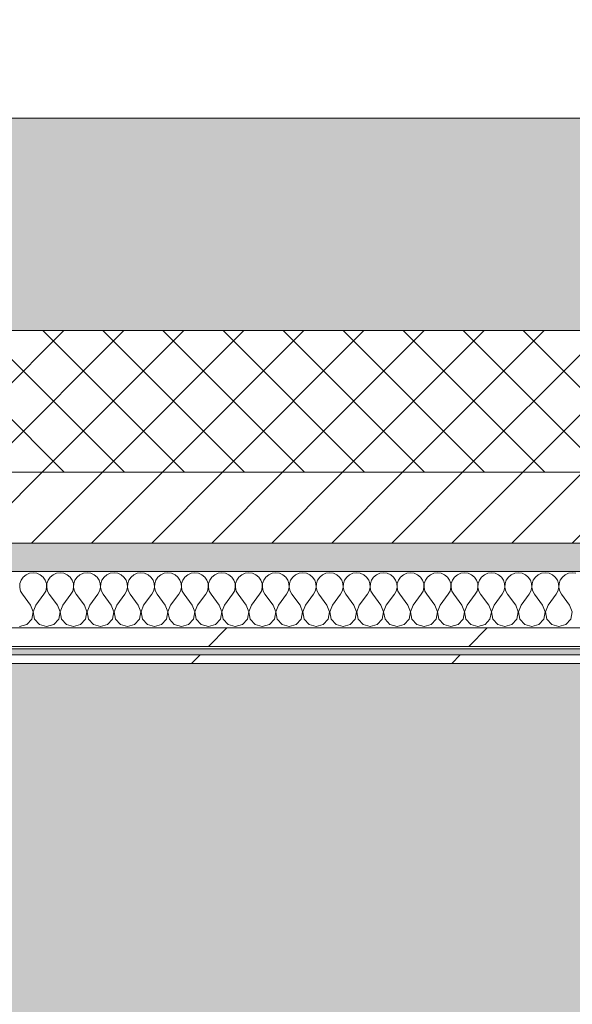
# Model space of a CAD drawing. Header units: millimetres. Extents: x -30280 to 19093, y -19284 to 4746.
# Tile 140 of 256: x -9400 to -9010, y -12645 to -11949. Entities that reach past the tile are written whole.
import ezdxf

# ---------------------------------------------------------------- set-up
doc = ezdxf.new("R2010")
doc.units = ezdxf.units.MM
doc.header["$MEASUREMENT"] = 0
doc.linetypes.add('Wipeout_Contour', pattern=[1000, 0, -1000])
for name, color, linetype in [('12_FAÇ_Façana', 7, 'Continuous'), ('Nuevo_07_CR_Cel Ras pladur', 7, 'Continuous'), ('Nuevo_08_E_Envans secs', 7, 'Continuous')]:
    doc.layers.add(name, color=color, linetype=linetype)
for name, color, linetype, lineweight, true_color in [('12_FAÇ_Façana_Pluma_Nº__102', 7, 'Continuous', 5, 0xcccccc), ('12_FAÇ_Façana_Pluma_Nº__174', 7, 'Continuous', 13, 0xe4ad2c), ('12_FAÇ_Façana_Pluma_Nº__176', 7, 'Continuous', 15, 0x93a0c6), ('Nuevo_07_CR_Cel Ras pladur_Pluma_Nº__102', 7, 'Continuous', 5, 0xcccccc), ('Nuevo_08_E_Envans secs_Pluma_Nº__102', 7, 'Continuous', 5, 0xcccccc), ('Nuevo_08_E_Envans secs_Pluma_Nº__171', 171, 'Continuous', 13, 0xaaaaff), ('Nuevo_08_E_Envans secs_Pluma_Nº__177', 7, 'Continuous', 15, 0xf7e046)]:
    doc.layers.add(name, color=color, linetype=linetype, lineweight=lineweight, true_color=true_color)
for name, color, linetype, lineweight in [('12_FAÇ_Façana_Pluma_Nº__2', 8, 'Continuous', 5), ('12_FAÇ_Façana_Pluma_Nº__7', 7, 'Continuous', 5), ('Nuevo_08_E_Envans secs_Pluma_Nº__1', 7, 'Continuous', 5)]:
    doc.layers.add(name, color=color, linetype=linetype, lineweight=lineweight)
pattern_1 = [(45, (0, 0), (-183.8478, 183.8478), [195, -65]), (45, (7e-14, 183.85), (-183.8478, 183.8478), [195, -65])]

# ---------------------------------------------------------------- blocks, each defined once
blk = doc.blocks.new('Forjado_1_1', base_point=(-28050.85, 1700.85))
at = {"layer": 'Nuevo_07_CR_Cel Ras pladur_Pluma_Nº__102', "linetype": 'Continuous', "lineweight": 0, "true_color": 0x333333}
h = blk.add_hatch(color=250, dxfattribs=at)
h.paths.add_polyline_path([(-28050.85, 1700.85), (-1702.11, 1700.85), (-1556.11, 1700.85), (-1556.11, -1703.98), (-1619.11, -1703.98), (-1619.11, -6940.7), (-1544.11, -6940.7), (-1544.11, -7505.7), (-1616.26, -7505.7), (-1616.05, -11923.98), (-1552.9, -11923.98), (-1552.9, -12503.98), (-2036.11, -12503.98), (-2036.11, -12340.7), (-6985.39, -12340.7), (-6985.39, -12549.28), (-7491.4, -12549.28), (-7491.4, -12393.7), (-10655.85, -12393.7), (-10657.1, -13685.07), (-1603.63, -13694.56), (-1609.23, -16937.98), (375.89, -16937.98), (375.89, -16738.98), (1128.89, -16738.98), (1128.89, -17066.98), (2622.91, -17066.98), (5778.89, -17066.98), (5778.89, -16738.98), (6378.89, -16738.98), (6378.89, -12488.98), (5778.89, -12488.98), (5763.89, -12069.98), (3832.9, -12069.98), (2768.91, -12069.98), (2768.91, -12619.14), (2622.91, -12619.14), (2622.91, -12069.98), (843.89, -12069.98), (843.89, -12503.98), (363.89, -12503.98), (363.89, -11923.98), (6641.89, -11923.98), (6627.87, -9203.97), (6003.89, -9207.42), (6010.89, -7490.7), (5790.89, -7490.7), (5790.89, -6940.7), (6010.89, -6940.7), (6010.89, -1710.7), (5770.89, -1710.7), (5770.89, 3861.73), (-28038.85, 3861.73)])
h.paths.add_polyline_path([(7.39, -9099.15), (-1192.61, -9099.15), (-1192.61, 1700.85), (7.39, 1700.85)], flags=0)
h.paths.add_polyline_path([(-1181.11, -11348.2), (-1181.11, -9848.2), (5718.89, -9848.2), (5718.89, -11348.2)], flags=0)
h.paths.add_polyline_path([(38, -16371.48), (-1162, -16371.48), (-1162, -12771.48), (38, -12771.48)], flags=0)
h.paths.add_polyline_path([(2309.36, -16371.48), (1109.36, -16371.48), (1109.36, -12771.48), (2309.36, -12771.48)], flags=0)
h.paths.add_polyline_path([(2226.83, -8799.15), (2226.83, 1400.85), (3726.83, 1400.85), (3726.83, -8799.15)], flags=0)
h.paths.add_polyline_path([(3832.9, -12471.48), (5032.9, -12471.48), (5032.9, -16671.48), (3832.9, -16671.48)], flags=0)
at = {"layer": 'Nuevo_07_CR_Cel Ras pladur_Pluma_Nº__102', "color": 254, "linetype": 'Continuous', "lineweight": 5, "true_color": 0xcccccc, "flags": 128}
blk.add_lwpolyline([(1128.89, -16738.98), (375.89, -16738.98), (375.89, -16937.98), (-1609.23, -16937.98), (-1603.63, -13694.56), (-10657.1, -13685.07), (-10655.85, -12393.7), (-7491.4, -12393.7), (-7491.4, -12549.28), (-6985.39, -12549.28), (-6985.39, -12340.7), (-2036.11, -12340.7), (-2036.11, -12503.98), (-1552.9, -12503.98), (-1552.9, -11923.98), (-1616.05, -11923.98), (-1616.26, -7505.7)], dxfattribs=at)
blk = doc.blocks.new('Muro_22_1', base_point=(-7036.11, -12338.98))
at = {"layer": '12_FAÇ_Façana_Pluma_Nº__102', "linetype": 'Continuous', "lineweight": 0, "true_color": 0xe5e5e5}
blk.add_hatch(color=254, dxfattribs=at).paths.add_polyline_path([(-10997.42, -12018.98), (-10997.42, -12168.98), (-7450.39, -12168.98), (-7450.39, -12094.56), (-7050.39, -12094.56), (-7050.39, -12168.98), (-7036.11, -12168.98), (-7036.11, -12018.98)])
at = {"layer": '12_FAÇ_Façana_Pluma_Nº__174', "linetype": 'Continuous', "lineweight": 13, "true_color": 0xe4ad2c}
h = blk.add_hatch(dxfattribs=at)
h.set_pattern_fill('SATE_Aislamiento_0001', color=42, style=0, pattern_type=2)
h.set_pattern_definition([(45, (0, 0), (-21.213203, 21.213203), []), (135, (0, 0), (21.213203, 21.213203), [])])
h.paths.add_polyline_path([(-10997.42, -12268.98), (-7450.39, -12268.98), (-7450.39, -12168.98), (-10997.42, -12168.98)])
at = {"layer": '12_FAÇ_Façana_Pluma_Nº__176', "linetype": 'Continuous', "lineweight": 0, "true_color": 0x495063}
blk.add_hatch(color=251, dxfattribs=at).paths.add_polyline_path([(-7490.39, -12318.98), (-10997.42, -12318.98), (-10997.42, -12338.98), (-7490.39, -12338.98)])
at = {"layer": '12_FAÇ_Façana_Pluma_Nº__2', "linetype": 'Continuous', "lineweight": 5}
h = blk.add_hatch(dxfattribs=at)
h.set_pattern_fill('Ceramic_0001', color=8, style=0, pattern_type=2)
h.set_pattern_definition([(45, (0, 0), (-21.213203, 21.213203), [])])
h.paths.add_polyline_path([(-7490.39, -12268.98), (-10997.42, -12268.98), (-10997.42, -12318.98), (-7490.39, -12318.98)])
at = {"layer": '12_FAÇ_Façana_Pluma_Nº__7', "color": 7, "linetype": 'Continuous', "lineweight": 5}
for p, q in [((-10997.42, -12168.98), (-7450.39, -12168.98)), ((-10997.42, -12268.98), (-7490.39, -12268.98)), ((-10997.42, -12318.98), (-7490.39, -12318.98))]:
    blk.add_line(p, q, dxfattribs=at)
at = {"layer": '12_FAÇ_Façana_Pluma_Nº__7', "color": 7, "linetype": 'Continuous', "lineweight": 5, "flags": 128}
for points in [[(-7036.11, -12018.98), (-10997.42, -12018.98)], [(-10997.42, -12338.98), (-7490.39, -12338.98)]]:
    blk.add_lwpolyline(points, dxfattribs=at)
blk = doc.blocks.new('*X710')
at = {"layer": 'Nuevo_08_E_Envans secs_Pluma_Nº__102', "color": 254, "linetype": 'Continuous', "lineweight": 5, "true_color": 0xcccccc}
for p, q in [((-9397.51, -12343.03), (-9398.99, -12345.19)), ((-9395.48, -12341.35), (-9397.51, -12343.03)), ((-9393.08, -12340.29), (-9395.48, -12341.35)), ((-9390.48, -12339.93), (-9393.08, -12340.29)), ((-9387.87, -12340.29), (-9390.48, -12339.93)), ((-9385.47, -12341.35), (-9387.87, -12340.29)), ((-9383.45, -12343.03), (-9385.47, -12341.35)), ((-9381.96, -12345.19), (-9383.45, -12343.03)), ((-9378.46, -12343.03), (-9379.95, -12345.19)), ((-9376.44, -12341.35), (-9378.46, -12343.03)), ((-9374.03, -12340.29), (-9376.44, -12341.35)), ((-9371.43, -12339.93), (-9374.03, -12340.29)), ((-9368.83, -12340.29), (-9371.43, -12339.93)), ((-9366.42, -12341.35), (-9368.83, -12340.29)), ((-9364.4, -12343.03), (-9366.42, -12341.35)), ((-9362.91, -12345.19), (-9364.4, -12343.03)), ((-9359.41, -12343.03), (-9360.9, -12345.19)), ((-9357.39, -12341.35), (-9359.41, -12343.03)), ((-9354.98, -12340.29), (-9357.39, -12341.35)), ((-9352.38, -12339.93), (-9354.98, -12340.29)), ((-9349.78, -12340.29), (-9352.38, -12339.93)), ((-9347.37, -12341.35), (-9349.78, -12340.29)), ((-9345.35, -12343.03), (-9347.37, -12341.35)), ((-9343.86, -12345.19), (-9345.35, -12343.03)), ((-9340.36, -12343.03), (-9341.85, -12345.19)), ((-9338.34, -12341.35), (-9340.36, -12343.03)), ((-9335.94, -12340.29), (-9338.34, -12341.35)), ((-9333.33, -12339.93), (-9335.94, -12340.29)), ((-9330.73, -12340.29), (-9333.33, -12339.93)), ((-9328.33, -12341.35), (-9330.73, -12340.29)), ((-9326.3, -12343.03), (-9328.33, -12341.35)), ((-9324.81, -12345.19), (-9326.3, -12343.03)), ((-9321.32, -12343.03), (-9322.8, -12345.19)), ((-9319.29, -12341.35), (-9321.32, -12343.03)), ((-9316.89, -12340.29), (-9319.29, -12341.35)), ((-9314.29, -12339.93), (-9316.89, -12340.29)), ((-9311.68, -12340.29), (-9314.29, -12339.93)), ((-9309.28, -12341.35), (-9311.68, -12340.29)), ((-9307.26, -12343.03), (-9309.28, -12341.35)), ((-9305.77, -12345.19), (-9307.26, -12343.03)), ((-9302.27, -12343.03), (-9303.76, -12345.19)), ((-9300.25, -12341.35), (-9302.27, -12343.03)), ((-9297.84, -12340.29), (-9300.25, -12341.35)), ((-9295.24, -12339.93), (-9297.84, -12340.29)), ((-9292.64, -12340.29), (-9295.24, -12339.93)), ((-9290.23, -12341.35), (-9292.64, -12340.29)), ((-9288.21, -12343.03), (-9290.23, -12341.35)), ((-9286.72, -12345.19), (-9288.21, -12343.03)), ((-9283.22, -12343.03), (-9284.71, -12345.19)), ((-9281.2, -12341.35), (-9283.22, -12343.03)), ((-9278.79, -12340.29), (-9281.2, -12341.35)), ((-9276.19, -12339.93), (-9278.79, -12340.29)), ((-9273.59, -12340.29), (-9276.19, -12339.93)), ((-9271.18, -12341.35), (-9273.59, -12340.29)), ((-9269.16, -12343.03), (-9271.18, -12341.35)), ((-9267.67, -12345.19), (-9269.16, -12343.03)), ((-9264.17, -12343.03), (-9265.66, -12345.19)), ((-9262.15, -12341.35), (-9264.17, -12343.03)), ((-9259.75, -12340.29), (-9262.15, -12341.35)), ((-9257.14, -12339.93), (-9259.75, -12340.29)), ((-9254.54, -12340.29), (-9257.14, -12339.93)), ((-9252.14, -12341.35), (-9254.54, -12340.29)), ((-9250.11, -12343.03), (-9252.14, -12341.35)), ((-9248.62, -12345.19), (-9250.11, -12343.03)), ((-9245.13, -12343.03), (-9246.61, -12345.19)), ((-9243.1, -12341.35), (-9245.13, -12343.03)), ((-9240.7, -12340.29), (-9243.1, -12341.35)), ((-9238.1, -12339.93), (-9240.7, -12340.29)), ((-9235.49, -12340.29), (-9238.1, -12339.93)), ((-9233.09, -12341.35), (-9235.49, -12340.29)), ((-9231.06, -12343.03), (-9233.09, -12341.35)), ((-9229.58, -12345.19), (-9231.06, -12343.03)), ((-9226.08, -12343.03), (-9227.57, -12345.19)), ((-9224.05, -12341.35), (-9226.08, -12343.03)), ((-9221.65, -12340.29), (-9224.05, -12341.35)), ((-9219.05, -12339.93), (-9221.65, -12340.29)), ((-9216.45, -12340.29), (-9219.05, -12339.93)), ((-9214.04, -12341.35), (-9216.45, -12340.29)), ((-9212.02, -12343.03), (-9214.04, -12341.35)), ((-9210.53, -12345.19), (-9212.02, -12343.03)), ((-9207.03, -12343.03), (-9208.52, -12345.19)), ((-9205.01, -12341.35), (-9207.03, -12343.03)), ((-9202.6, -12340.29), (-9205.01, -12341.35)), ((-9200, -12339.93), (-9202.6, -12340.29)), ((-9197.4, -12340.29), (-9200, -12339.93)), ((-9194.99, -12341.35), (-9197.4, -12340.29)), ((-9192.97, -12343.03), (-9194.99, -12341.35)), ((-9191.48, -12345.19), (-9192.97, -12343.03)), ((-9187.98, -12343.03), (-9189.47, -12345.19)), ((-9185.96, -12341.35), (-9187.98, -12343.03)), ((-9183.55, -12340.29), (-9185.96, -12341.35)), ((-9180.95, -12339.93), (-9183.55, -12340.29)), ((-9178.35, -12340.29), (-9180.95, -12339.93)), ((-9175.95, -12341.35), (-9178.35, -12340.29)), ((-9173.92, -12343.03), (-9175.95, -12341.35)), ((-9172.43, -12345.19), (-9173.92, -12343.03)), ((-9168.94, -12343.03), (-9170.42, -12345.19)), ((-9166.91, -12341.35), (-9168.94, -12343.03)), ((-9164.51, -12340.29), (-9166.91, -12341.35)), ((-9161.9, -12339.93), (-9164.51, -12340.29)), ((-9159.3, -12340.29), (-9161.9, -12339.93)), ((-9156.9, -12341.35), (-9159.3, -12340.29)), ((-9154.87, -12343.03), (-9156.9, -12341.35)), ((-9153.39, -12345.19), (-9154.87, -12343.03)), ((-9149.89, -12343.03), (-9151.38, -12345.19)), ((-9147.86, -12341.35), (-9149.89, -12343.03)), ((-9145.46, -12340.29), (-9147.86, -12341.35)), ((-9142.86, -12339.93), (-9145.46, -12340.29)), ((-9140.25, -12340.29), (-9142.86, -12339.93)), ((-9137.85, -12341.35), (-9140.25, -12340.29)), ((-9135.83, -12343.03), (-9137.85, -12341.35)), ((-9134.34, -12345.19), (-9135.83, -12343.03)), ((-9130.84, -12343.03), (-9132.33, -12345.19)), ((-9128.82, -12341.35), (-9130.84, -12343.03)), ((-9126.41, -12340.29), (-9128.82, -12341.35)), ((-9123.81, -12339.93), (-9126.41, -12340.29)), ((-9121.21, -12340.29), (-9123.81, -12339.93)), ((-9118.8, -12341.35), (-9121.21, -12340.29)), ((-9116.78, -12343.03), (-9118.8, -12341.35)), ((-9115.29, -12345.19), (-9116.78, -12343.03)), ((-9111.79, -12343.03), (-9113.28, -12345.19)), ((-9109.77, -12341.35), (-9111.79, -12343.03)), ((-9107.36, -12340.29), (-9109.77, -12341.35)), ((-9104.76, -12339.93), (-9107.36, -12340.29)), ((-9102.16, -12340.29), (-9104.76, -12339.93)), ((-9099.75, -12341.35), (-9102.16, -12340.29)), ((-9097.73, -12343.03), (-9099.75, -12341.35)), ((-9096.24, -12345.19), (-9097.73, -12343.03)), ((-9092.74, -12343.03), (-9094.23, -12345.19)), ((-9090.72, -12341.35), (-9092.74, -12343.03)), ((-9088.32, -12340.29), (-9090.72, -12341.35)), ((-9085.71, -12339.93), (-9088.32, -12340.29)), ((-9083.11, -12340.29), (-9085.71, -12339.93)), ((-9080.71, -12341.35), (-9083.11, -12340.29)), ((-9078.68, -12343.03), (-9080.71, -12341.35)), ((-9077.2, -12345.19), (-9078.68, -12343.03)), ((-9073.7, -12343.03), (-9075.19, -12345.19)), ((-9071.67, -12341.35), (-9073.7, -12343.03)), ((-9069.27, -12340.29), (-9071.67, -12341.35)), ((-9066.67, -12339.93), (-9069.27, -12340.29)), ((-9064.06, -12340.29), (-9066.67, -12339.93)), ((-9061.66, -12341.35), (-9064.06, -12340.29)), ((-9059.64, -12343.03), (-9061.66, -12341.35)), ((-9058.15, -12345.19), (-9059.64, -12343.03)), ((-9054.65, -12343.03), (-9056.14, -12345.19)), ((-9052.63, -12341.35), (-9054.65, -12343.03)), ((-9050.22, -12340.29), (-9052.63, -12341.35)), ((-9047.62, -12339.93), (-9050.22, -12340.29)), ((-9045.02, -12340.29), (-9047.62, -12339.93)), ((-9042.61, -12341.35), (-9045.02, -12340.29)), ((-9040.59, -12343.03), (-9042.61, -12341.35)), ((-9039.1, -12345.19), (-9040.59, -12343.03)), ((-9035.6, -12343.03), (-9037.09, -12345.19)), ((-9033.58, -12341.35), (-9035.6, -12343.03)), ((-9031.17, -12340.29), (-9033.58, -12341.35)), ((-9028.57, -12339.93), (-9031.17, -12340.29)), ((-9025.97, -12340.29), (-9028.57, -12339.93)), ((-9023.56, -12341.35), (-9025.97, -12340.29)), ((-9021.54, -12343.03), (-9023.56, -12341.35)), ((-9020.05, -12345.19), (-9021.54, -12343.03)), ((-9016.55, -12343.03), (-9018.04, -12345.19)), ((-9014.53, -12341.35), (-9016.55, -12343.03)), ((-9012.13, -12340.29), (-9014.53, -12341.35)), ((-9009.52, -12339.93), (-9012.13, -12340.29)), ((-9006.92, -12340.29), (-9009.52, -12339.93)), ((-9399.83, -12347.68), (-9399.96, -12350.31)), ((-9399.96, -12350.31), (-9399.37, -12352.87)), ((-9398.99, -12345.19), (-9399.83, -12347.68)), ((-9381.12, -12347.68), (-9381.96, -12345.19)), ((-9381.59, -12352.87), (-9380.99, -12350.31)), ((-9380.99, -12350.31), (-9381.12, -12347.68)), ((-9380.79, -12347.68), (-9380.91, -12350.31)), ((-9380.91, -12350.31), (-9380.32, -12352.87)), ((-9379.95, -12345.19), (-9380.79, -12347.68)), ((-9362.07, -12347.68), (-9362.91, -12345.19)), ((-9362.54, -12352.87), (-9361.94, -12350.31)), ((-9361.94, -12350.31), (-9362.07, -12347.68)), ((-9361.74, -12347.68), (-9361.87, -12350.31)), ((-9361.87, -12350.31), (-9361.27, -12352.87)), ((-9360.9, -12345.19), (-9361.74, -12347.68)), ((-9343.02, -12347.68), (-9343.86, -12345.19)), ((-9343.49, -12352.87), (-9342.9, -12350.31)), ((-9342.9, -12350.31), (-9343.02, -12347.68)), ((-9342.69, -12347.68), (-9342.82, -12350.31)), ((-9342.82, -12350.31), (-9342.22, -12352.87)), ((-9341.85, -12345.19), (-9342.69, -12347.68)), ((-9323.98, -12347.68), (-9324.81, -12345.19)), ((-9324.44, -12352.87), (-9323.85, -12350.31)), ((-9323.85, -12350.31), (-9323.98, -12347.68)), ((-9323.64, -12347.68), (-9323.77, -12350.31)), ((-9323.77, -12350.31), (-9323.18, -12352.87)), ((-9322.8, -12345.19), (-9323.64, -12347.68)), ((-9304.93, -12347.68), (-9305.77, -12345.19)), ((-9305.4, -12352.87), (-9304.8, -12350.31)), ((-9304.8, -12350.31), (-9304.93, -12347.68)), ((-9304.6, -12347.68), (-9304.72, -12350.31)), ((-9304.72, -12350.31), (-9304.13, -12352.87)), ((-9303.76, -12345.19), (-9304.6, -12347.68)), ((-9285.88, -12347.68), (-9286.72, -12345.19)), ((-9286.35, -12352.87), (-9285.75, -12350.31)), ((-9285.75, -12350.31), (-9285.88, -12347.68)), ((-9285.55, -12347.68), (-9285.68, -12350.31)), ((-9285.68, -12350.31), (-9285.08, -12352.87)), ((-9284.71, -12345.19), (-9285.55, -12347.68)), ((-9266.83, -12347.68), (-9267.67, -12345.19)), ((-9267.3, -12352.87), (-9266.71, -12350.31)), ((-9266.71, -12350.31), (-9266.83, -12347.68)), ((-9266.5, -12347.68), (-9266.63, -12350.31)), ((-9266.63, -12350.31), (-9266.03, -12352.87)), ((-9265.66, -12345.19), (-9266.5, -12347.68)), ((-9247.78, -12347.68), (-9248.62, -12345.19)), ((-9248.25, -12352.87), (-9247.66, -12350.31)), ((-9247.66, -12350.31), (-9247.78, -12347.68)), ((-9247.45, -12347.68), (-9247.58, -12350.31)), ((-9247.58, -12350.31), (-9246.99, -12352.87)), ((-9246.61, -12345.19), (-9247.45, -12347.68)), ((-9228.74, -12347.68), (-9229.58, -12345.19)), ((-9229.2, -12352.87), (-9228.61, -12350.31)), ((-9228.61, -12350.31), (-9228.74, -12347.68)), ((-9228.41, -12347.68), (-9228.53, -12350.31)), ((-9228.53, -12350.31), (-9227.94, -12352.87)), ((-9227.57, -12345.19), (-9228.41, -12347.68)), ((-9209.69, -12347.68), (-9210.53, -12345.19)), ((-9210.16, -12352.87), (-9209.56, -12350.31)), ((-9209.56, -12350.31), (-9209.69, -12347.68)), ((-9209.36, -12347.68), (-9209.49, -12350.31)), ((-9209.49, -12350.31), (-9208.89, -12352.87)), ((-9208.52, -12345.19), (-9209.36, -12347.68)), ((-9190.64, -12347.68), (-9191.48, -12345.19)), ((-9191.11, -12352.87), (-9190.51, -12350.31)), ((-9190.51, -12350.31), (-9190.64, -12347.68)), ((-9190.31, -12347.68), (-9190.44, -12350.31)), ((-9190.44, -12350.31), (-9189.84, -12352.87)), ((-9189.47, -12345.19), (-9190.31, -12347.68)), ((-9171.59, -12347.68), (-9172.43, -12345.19)), ((-9172.06, -12352.87), (-9171.47, -12350.31)), ((-9171.47, -12350.31), (-9171.59, -12347.68)), ((-9171.26, -12347.68), (-9171.39, -12350.31)), ((-9171.39, -12350.31), (-9170.8, -12352.87)), ((-9170.42, -12345.19), (-9171.26, -12347.68)), ((-9152.55, -12347.68), (-9153.39, -12345.19)), ((-9153.01, -12352.87), (-9152.42, -12350.31)), ((-9152.42, -12350.31), (-9152.55, -12347.68)), ((-9152.22, -12347.68), (-9152.34, -12350.31)), ((-9152.34, -12350.31), (-9151.75, -12352.87)), ((-9151.38, -12345.19), (-9152.22, -12347.68)), ((-9133.5, -12347.68), (-9134.34, -12345.19)), ((-9133.97, -12352.87), (-9133.37, -12350.31)), ((-9133.37, -12350.31), (-9133.5, -12347.68)), ((-9133.17, -12347.68), (-9133.29, -12350.31)), ((-9133.29, -12350.31), (-9132.7, -12352.87)), ((-9132.33, -12345.19), (-9133.17, -12347.68)), ((-9114.45, -12347.68), (-9115.29, -12345.19)), ((-9114.92, -12352.87), (-9114.32, -12350.31)), ((-9114.32, -12350.31), (-9114.45, -12347.68)), ((-9114.12, -12347.68), (-9114.25, -12350.31)), ((-9114.25, -12350.31), (-9113.65, -12352.87)), ((-9113.28, -12345.19), (-9114.12, -12347.68)), ((-9095.4, -12347.68), (-9096.24, -12345.19)), ((-9095.87, -12352.87), (-9095.28, -12350.31)), ((-9095.28, -12350.31), (-9095.4, -12347.68)), ((-9095.07, -12347.68), (-9095.2, -12350.31)), ((-9095.2, -12350.31), (-9094.6, -12352.87)), ((-9094.23, -12345.19), (-9095.07, -12347.68)), ((-9076.36, -12347.68), (-9077.2, -12345.19)), ((-9076.82, -12352.87), (-9076.23, -12350.31)), ((-9076.23, -12350.31), (-9076.36, -12347.68)), ((-9076.02, -12347.68), (-9076.15, -12350.31)), ((-9076.15, -12350.31), (-9075.56, -12352.87)), ((-9075.19, -12345.19), (-9076.02, -12347.68)), ((-9057.31, -12347.68), (-9058.15, -12345.19)), ((-9057.78, -12352.87), (-9057.18, -12350.31)), ((-9057.18, -12350.31), (-9057.31, -12347.68)), ((-9056.98, -12347.68), (-9057.1, -12350.31)), ((-9057.1, -12350.31), (-9056.51, -12352.87)), ((-9056.14, -12345.19), (-9056.98, -12347.68)), ((-9038.26, -12347.68), (-9039.1, -12345.19)), ((-9038.73, -12352.87), (-9038.13, -12350.31)), ((-9038.13, -12350.31), (-9038.26, -12347.68)), ((-9037.93, -12347.68), (-9038.06, -12350.31)), ((-9038.06, -12350.31), (-9037.46, -12352.87)), ((-9037.09, -12345.19), (-9037.93, -12347.68)), ((-9019.21, -12347.68), (-9020.05, -12345.19)), ((-9019.68, -12352.87), (-9019.09, -12350.31)), ((-9019.09, -12350.31), (-9019.21, -12347.68)), ((-9018.88, -12347.68), (-9019.01, -12350.31)), ((-9019.01, -12350.31), (-9018.41, -12352.87)), ((-9018.04, -12345.19), (-9018.88, -12347.68)), ((-9399.37, -12352.87), (-9398.1, -12355.17)), ((-9392.38, -12362.79), (-9398.1, -12355.17)), ((-9388.57, -12362.79), (-9382.86, -12355.17)), ((-9382.86, -12355.17), (-9381.59, -12352.87)), ((-9380.32, -12352.87), (-9379.05, -12355.17)), ((-9373.33, -12362.79), (-9379.05, -12355.17)), ((-9369.52, -12362.79), (-9363.81, -12355.17)), ((-9363.81, -12355.17), (-9362.54, -12352.87)), ((-9361.27, -12352.87), (-9360, -12355.17)), ((-9354.29, -12362.79), (-9360, -12355.17)), ((-9350.48, -12362.79), (-9344.76, -12355.17)), ((-9344.76, -12355.17), (-9343.49, -12352.87)), ((-9342.22, -12352.87), (-9340.95, -12355.17)), ((-9335.24, -12362.79), (-9340.95, -12355.17)), ((-9331.43, -12362.79), (-9325.71, -12355.17)), ((-9325.71, -12355.17), (-9324.44, -12352.87)), ((-9323.18, -12352.87), (-9321.9, -12355.17)), ((-9316.19, -12362.79), (-9321.9, -12355.17)), ((-9312.38, -12362.79), (-9306.67, -12355.17)), ((-9306.67, -12355.17), (-9305.4, -12352.87)), ((-9304.13, -12352.87), (-9302.86, -12355.17)), ((-9297.14, -12362.79), (-9302.86, -12355.17)), ((-9293.33, -12362.79), (-9287.62, -12355.17)), ((-9287.62, -12355.17), (-9286.35, -12352.87)), ((-9285.08, -12352.87), (-9283.81, -12355.17)), ((-9278.1, -12362.79), (-9283.81, -12355.17)), ((-9274.29, -12362.79), (-9268.57, -12355.17)), ((-9268.57, -12355.17), (-9267.3, -12352.87)), ((-9266.03, -12352.87), (-9264.76, -12355.17)), ((-9259.05, -12362.79), (-9264.76, -12355.17)), ((-9255.24, -12362.79), (-9249.52, -12355.17)), ((-9249.52, -12355.17), (-9248.25, -12352.87)), ((-9246.99, -12352.87), (-9245.71, -12355.17)), ((-9240, -12362.79), (-9245.71, -12355.17)), ((-9236.19, -12362.79), (-9230.48, -12355.17)), ((-9230.48, -12355.17), (-9229.2, -12352.87)), ((-9227.94, -12352.87), (-9226.67, -12355.17)), ((-9220.95, -12362.79), (-9226.67, -12355.17)), ((-9217.14, -12362.79), (-9211.43, -12355.17)), ((-9211.43, -12355.17), (-9210.16, -12352.87)), ((-9208.89, -12352.87), (-9207.62, -12355.17)), ((-9201.9, -12362.79), (-9207.62, -12355.17)), ((-9198.1, -12362.79), (-9192.38, -12355.17)), ((-9192.38, -12355.17), (-9191.11, -12352.87)), ((-9189.84, -12352.87), (-9188.57, -12355.17)), ((-9182.86, -12362.79), (-9188.57, -12355.17)), ((-9179.05, -12362.79), (-9173.33, -12355.17)), ((-9173.33, -12355.17), (-9172.06, -12352.87)), ((-9170.8, -12352.87), (-9169.52, -12355.17)), ((-9163.81, -12362.79), (-9169.52, -12355.17)), ((-9160, -12362.79), (-9154.29, -12355.17)), ((-9154.29, -12355.17), (-9153.01, -12352.87)), ((-9151.75, -12352.87), (-9150.48, -12355.17)), ((-9144.76, -12362.79), (-9150.48, -12355.17)), ((-9140.95, -12362.79), (-9135.24, -12355.17)), ((-9135.24, -12355.17), (-9133.97, -12352.87)), ((-9132.7, -12352.87), (-9131.43, -12355.17)), ((-9125.71, -12362.79), (-9131.43, -12355.17)), ((-9121.9, -12362.79), (-9116.19, -12355.17)), ((-9116.19, -12355.17), (-9114.92, -12352.87)), ((-9113.65, -12352.87), (-9112.38, -12355.17)), ((-9106.67, -12362.79), (-9112.38, -12355.17)), ((-9102.86, -12362.79), (-9097.14, -12355.17)), ((-9097.14, -12355.17), (-9095.87, -12352.87)), ((-9094.6, -12352.87), (-9093.33, -12355.17)), ((-9087.62, -12362.79), (-9093.33, -12355.17)), ((-9083.81, -12362.79), (-9078.1, -12355.17)), ((-9078.1, -12355.17), (-9076.82, -12352.87)), ((-9075.56, -12352.87), (-9074.29, -12355.17)), ((-9068.57, -12362.79), (-9074.29, -12355.17)), ((-9064.76, -12362.79), (-9059.05, -12355.17)), ((-9059.05, -12355.17), (-9057.78, -12352.87)), ((-9056.51, -12352.87), (-9055.24, -12355.17)), ((-9049.52, -12362.79), (-9055.24, -12355.17)), ((-9045.71, -12362.79), (-9040, -12355.17)), ((-9040, -12355.17), (-9038.73, -12352.87)), ((-9037.46, -12352.87), (-9036.19, -12355.17)), ((-9030.48, -12362.79), (-9036.19, -12355.17)), ((-9026.67, -12362.79), (-9020.95, -12355.17)), ((-9020.95, -12355.17), (-9019.68, -12352.87)), ((-9018.41, -12352.87), (-9017.14, -12355.17)), ((-9011.43, -12362.79), (-9017.14, -12355.17)), ((-9390.51, -12367.64), (-9392.38, -12362.79)), ((-9388.57, -12362.79), (-9390.44, -12367.64)), ((-9371.47, -12367.64), (-9373.33, -12362.79)), ((-9369.52, -12362.79), (-9371.39, -12367.64)), ((-9352.42, -12367.64), (-9354.29, -12362.79)), ((-9350.48, -12362.79), (-9352.34, -12367.64)), ((-9333.37, -12367.64), (-9335.24, -12362.79)), ((-9331.43, -12362.79), (-9333.29, -12367.64)), ((-9314.32, -12367.64), (-9316.19, -12362.79)), ((-9312.38, -12362.79), (-9314.25, -12367.64)), ((-9295.28, -12367.64), (-9297.14, -12362.79)), ((-9293.33, -12362.79), (-9295.2, -12367.64)), ((-9276.23, -12367.64), (-9278.1, -12362.79)), ((-9274.29, -12362.79), (-9276.15, -12367.64)), ((-9257.18, -12367.64), (-9259.05, -12362.79)), ((-9255.24, -12362.79), (-9257.1, -12367.64)), ((-9238.13, -12367.64), (-9240, -12362.79)), ((-9236.19, -12362.79), (-9238.06, -12367.64)), ((-9219.09, -12367.64), (-9220.95, -12362.79)), ((-9217.14, -12362.79), (-9219.01, -12367.64)), ((-9200.04, -12367.64), (-9201.9, -12362.79)), ((-9198.1, -12362.79), (-9199.96, -12367.64)), ((-9180.99, -12367.64), (-9182.86, -12362.79)), ((-9179.05, -12362.79), (-9180.91, -12367.64)), ((-9161.94, -12367.64), (-9163.81, -12362.79)), ((-9160, -12362.79), (-9161.87, -12367.64)), ((-9142.9, -12367.64), (-9144.76, -12362.79)), ((-9140.95, -12362.79), (-9142.82, -12367.64)), ((-9123.85, -12367.64), (-9125.71, -12362.79)), ((-9121.9, -12362.79), (-9123.77, -12367.64)), ((-9104.8, -12367.64), (-9106.67, -12362.79)), ((-9102.86, -12362.79), (-9104.72, -12367.64)), ((-9085.75, -12367.64), (-9087.62, -12362.79)), ((-9083.81, -12362.79), (-9085.68, -12367.64)), ((-9066.71, -12367.64), (-9068.57, -12362.79)), ((-9064.76, -12362.79), (-9066.63, -12367.64)), ((-9047.66, -12367.64), (-9049.52, -12362.79)), ((-9045.71, -12362.79), (-9047.58, -12367.64)), ((-9028.61, -12367.64), (-9030.48, -12362.79)), ((-9026.67, -12362.79), (-9028.53, -12367.64)), ((-9009.56, -12367.64), (-9011.43, -12362.79)), ((-9391.48, -12372.76), (-9390.51, -12367.64)), ((-9390.44, -12367.64), (-9389.47, -12372.76)), ((-9372.43, -12372.76), (-9371.47, -12367.64)), ((-9371.39, -12367.64), (-9370.42, -12372.76)), ((-9353.39, -12372.76), (-9352.42, -12367.64)), ((-9352.34, -12367.64), (-9351.38, -12372.76)), ((-9334.34, -12372.76), (-9333.37, -12367.64)), ((-9333.29, -12367.64), (-9332.33, -12372.76)), ((-9315.29, -12372.76), (-9314.32, -12367.64)), ((-9314.25, -12367.64), (-9313.28, -12372.76)), ((-9296.24, -12372.76), (-9295.28, -12367.64)), ((-9295.2, -12367.64), (-9294.23, -12372.76)), ((-9277.2, -12372.76), (-9276.23, -12367.64)), ((-9276.15, -12367.64), (-9275.19, -12372.76)), ((-9258.15, -12372.76), (-9257.18, -12367.64)), ((-9257.1, -12367.64), (-9256.14, -12372.76)), ((-9239.1, -12372.76), (-9238.13, -12367.64)), ((-9238.06, -12367.64), (-9237.09, -12372.76)), ((-9220.05, -12372.76), (-9219.09, -12367.64)), ((-9219.01, -12367.64), (-9218.04, -12372.76)), ((-9201.01, -12372.76), (-9200.04, -12367.64)), ((-9199.96, -12367.64), (-9198.99, -12372.76)), ((-9181.96, -12372.76), (-9180.99, -12367.64)), ((-9180.91, -12367.64), (-9179.95, -12372.76)), ((-9162.91, -12372.76), (-9161.94, -12367.64)), ((-9161.87, -12367.64), (-9160.9, -12372.76)), ((-9143.86, -12372.76), (-9142.9, -12367.64)), ((-9142.82, -12367.64), (-9141.85, -12372.76)), ((-9124.81, -12372.76), (-9123.85, -12367.64)), ((-9123.77, -12367.64), (-9122.8, -12372.76)), ((-9105.77, -12372.76), (-9104.8, -12367.64)), ((-9104.72, -12367.64), (-9103.76, -12372.76)), ((-9086.72, -12372.76), (-9085.75, -12367.64)), ((-9085.68, -12367.64), (-9084.71, -12372.76)), ((-9067.67, -12372.76), (-9066.71, -12367.64)), ((-9066.63, -12367.64), (-9065.66, -12372.76)), ((-9048.62, -12372.76), (-9047.66, -12367.64)), ((-9047.58, -12367.64), (-9046.61, -12372.76)), ((-9029.58, -12372.76), (-9028.61, -12367.64)), ((-9028.53, -12367.64), (-9027.57, -12372.76)), ((-9010.53, -12372.76), (-9009.56, -12367.64)), ((-9400, -12378.02), (-9394.99, -12376.6)), ((-9394.99, -12376.6), (-9391.48, -12372.76)), ((-9389.47, -12372.76), (-9385.96, -12376.6)), ((-9385.96, -12376.6), (-9380.95, -12378.02)), ((-9380.95, -12378.02), (-9375.95, -12376.6)), ((-9375.95, -12376.6), (-9372.43, -12372.76)), ((-9370.42, -12372.76), (-9366.91, -12376.6)), ((-9366.91, -12376.6), (-9361.9, -12378.02)), ((-9361.9, -12378.02), (-9356.9, -12376.6)), ((-9356.9, -12376.6), (-9353.39, -12372.76)), ((-9351.38, -12372.76), (-9347.86, -12376.6)), ((-9347.86, -12376.6), (-9342.86, -12378.02)), ((-9342.86, -12378.02), (-9337.85, -12376.6)), ((-9337.85, -12376.6), (-9334.34, -12372.76)), ((-9332.33, -12372.76), (-9328.82, -12376.6)), ((-9328.82, -12376.6), (-9323.81, -12378.02)), ((-9323.81, -12378.02), (-9318.8, -12376.6)), ((-9318.8, -12376.6), (-9315.29, -12372.76)), ((-9313.28, -12372.76), (-9309.77, -12376.6)), ((-9309.77, -12376.6), (-9304.76, -12378.02)), ((-9304.76, -12378.02), (-9299.75, -12376.6)), ((-9299.75, -12376.6), (-9296.24, -12372.76)), ((-9294.23, -12372.76), (-9290.72, -12376.6)), ((-9290.72, -12376.6), (-9285.71, -12378.02)), ((-9285.71, -12378.02), (-9280.71, -12376.6)), ((-9280.71, -12376.6), (-9277.2, -12372.76)), ((-9275.19, -12372.76), (-9271.67, -12376.6)), ((-9271.67, -12376.6), (-9266.67, -12378.02)), ((-9266.67, -12378.02), (-9261.66, -12376.6)), ((-9261.66, -12376.6), (-9258.15, -12372.76)), ((-9256.14, -12372.76), (-9252.63, -12376.6)), ((-9252.63, -12376.6), (-9247.62, -12378.02)), ((-9247.62, -12378.02), (-9242.61, -12376.6)), ((-9242.61, -12376.6), (-9239.1, -12372.76)), ((-9237.09, -12372.76), (-9233.58, -12376.6)), ((-9233.58, -12376.6), (-9228.57, -12378.02)), ((-9228.57, -12378.02), (-9223.56, -12376.6)), ((-9223.56, -12376.6), (-9220.05, -12372.76)), ((-9218.04, -12372.76), (-9214.53, -12376.6)), ((-9214.53, -12376.6), (-9209.52, -12378.02)), ((-9209.52, -12378.02), (-9204.52, -12376.6)), ((-9204.52, -12376.6), (-9201.01, -12372.76)), ((-9198.99, -12372.76), (-9195.48, -12376.6)), ((-9195.48, -12376.6), (-9190.48, -12378.02)), ((-9190.48, -12378.02), (-9185.47, -12376.6)), ((-9185.47, -12376.6), (-9181.96, -12372.76)), ((-9179.95, -12372.76), (-9176.44, -12376.6)), ((-9176.44, -12376.6), (-9171.43, -12378.02)), ((-9171.43, -12378.02), (-9166.42, -12376.6)), ((-9166.42, -12376.6), (-9162.91, -12372.76)), ((-9160.9, -12372.76), (-9157.39, -12376.6)), ((-9157.39, -12376.6), (-9152.38, -12378.02)), ((-9152.38, -12378.02), (-9147.37, -12376.6)), ((-9147.37, -12376.6), (-9143.86, -12372.76)), ((-9141.85, -12372.76), (-9138.34, -12376.6)), ((-9138.34, -12376.6), (-9133.33, -12378.02)), ((-9133.33, -12378.02), (-9128.33, -12376.6)), ((-9128.33, -12376.6), (-9124.81, -12372.76)), ((-9122.8, -12372.76), (-9119.29, -12376.6)), ((-9119.29, -12376.6), (-9114.29, -12378.02)), ((-9114.29, -12378.02), (-9109.28, -12376.6)), ((-9109.28, -12376.6), (-9105.77, -12372.76)), ((-9103.76, -12372.76), (-9100.25, -12376.6)), ((-9100.25, -12376.6), (-9095.24, -12378.02)), ((-9095.24, -12378.02), (-9090.23, -12376.6)), ((-9090.23, -12376.6), (-9086.72, -12372.76)), ((-9084.71, -12372.76), (-9081.2, -12376.6)), ((-9081.2, -12376.6), (-9076.19, -12378.02)), ((-9076.19, -12378.02), (-9071.18, -12376.6)), ((-9071.18, -12376.6), (-9067.67, -12372.76)), ((-9065.66, -12372.76), (-9062.15, -12376.6)), ((-9062.15, -12376.6), (-9057.14, -12378.02)), ((-9057.14, -12378.02), (-9052.14, -12376.6)), ((-9052.14, -12376.6), (-9048.62, -12372.76)), ((-9046.61, -12372.76), (-9043.1, -12376.6)), ((-9043.1, -12376.6), (-9038.1, -12378.02)), ((-9038.1, -12378.02), (-9033.09, -12376.6)), ((-9033.09, -12376.6), (-9029.58, -12372.76)), ((-9027.57, -12372.76), (-9024.05, -12376.6)), ((-9024.05, -12376.6), (-9019.05, -12378.02)), ((-9019.05, -12378.02), (-9014.04, -12376.6)), ((-9014.04, -12376.6), (-9010.53, -12372.76))]:
    blk.add_line(p, q, dxfattribs=at)
blk = doc.blocks.new('Muro_109_1', base_point=(-10638, -12403.98))
at = {"layer": 'Nuevo_08_E_Envans secs_Pluma_Nº__1', "color": 7, "linetype": 'Continuous', "lineweight": 5, "flags": 128}
blk.add_lwpolyline([(-7490.39, -12338.98), (-10675.9, -12338.98)], dxfattribs=at)
at = {"color": 254, "linetype": 'Wipeout_Contour', "lineweight": 0, "ltscale": 61631.376867}
blk.add_wipeout([(-7503.39, -12378.98), (-10649.96, -12378.98), (-10649.98, -12391.98), (-7503.39, -12391.98)], dxfattribs=at).dxf.layer = 'Nuevo_08_E_Envans secs'
at = {"color": 254, "linetype": 'Wipeout_Contour', "lineweight": 0, "ltscale": 61678.236318}
blk.add_wipeout([(-7515.39, -12397.98), (-10637.99, -12397.98), (-10638, -12403.98), (-7515.39, -12403.98)], dxfattribs=at).dxf.layer = 'Nuevo_08_E_Envans secs'
at = {"layer": 'Nuevo_08_E_Envans secs_Pluma_Nº__171', "linetype": 'Continuous', "lineweight": 13, "true_color": 0xaaaaff}
h = blk.add_hatch(dxfattribs=at)
h.set_pattern_fill('Panellat_HPL_0001', color=161, style=0, pattern_type=2)
h.set_pattern_definition(pattern_1)
h.paths.add_polyline_path([(-7515.39, -12397.98), (-10637.99, -12397.98), (-10638, -12403.98), (-7515.39, -12403.98)])
at = {"layer": 'Nuevo_08_E_Envans secs_Pluma_Nº__177', "linetype": 'Continuous', "lineweight": 15, "true_color": 0xf7e046}
h = blk.add_hatch(dxfattribs=at)
h.set_pattern_fill('Panellat_HPL_0001', color=53, style=0, pattern_type=2)
h.set_pattern_definition(pattern_1)
h.paths.add_polyline_path([(-7503.39, -12378.98), (-10649.96, -12378.98), (-10649.98, -12391.98), (-7503.39, -12391.98)])
at = {"layer": 'Nuevo_08_E_Envans secs_Pluma_Nº__1', "color": 7, "linetype": 'Continuous', "lineweight": 5}
for p, q in [((-10662.96, -12378.98), (-7490.39, -12378.98)), ((-10649.98, -12391.98), (-7503.39, -12391.98)), ((-10643.99, -12397.98), (-7509.39, -12397.98))]:
    blk.add_line(p, q, dxfattribs=at)
at = {"layer": 'Nuevo_08_E_Envans secs_Pluma_Nº__1', "color": 7, "linetype": 'Continuous', "lineweight": 5, "flags": 128}
blk.add_lwpolyline([(-10638, -12403.98), (-7515.39, -12403.98)], dxfattribs=at)
at = {"layer": 'Nuevo_08_E_Envans secs', "color": 7, "lineweight": 20}
blk.add_blockref('*X710', (0, 0), dxfattribs=at)

msp = doc.modelspace()

# ---------------------------------------------------------------- block references
at = {"layer": '12_FAÇ_Façana', "color": 7, "lineweight": 20}
msp.add_blockref('Muro_22_1', (-7036.11, -12338.98), dxfattribs=at)
at = {"layer": 'Nuevo_07_CR_Cel Ras pladur', "color": 254, "linetype": 'Continuous', "lineweight": 5, "true_color": 0xcccccc}
msp.add_blockref('Forjado_1_1', (-28050.85, 1700.85), dxfattribs=at)

# ---------------------------------------------------------------- next in the draw order: block references
at = {"layer": 'Nuevo_08_E_Envans secs', "color": 7, "lineweight": 20}
msp.add_blockref('Muro_109_1', (-10638, -12403.98), dxfattribs=at)

doc.saveas('drawing.dxf')
